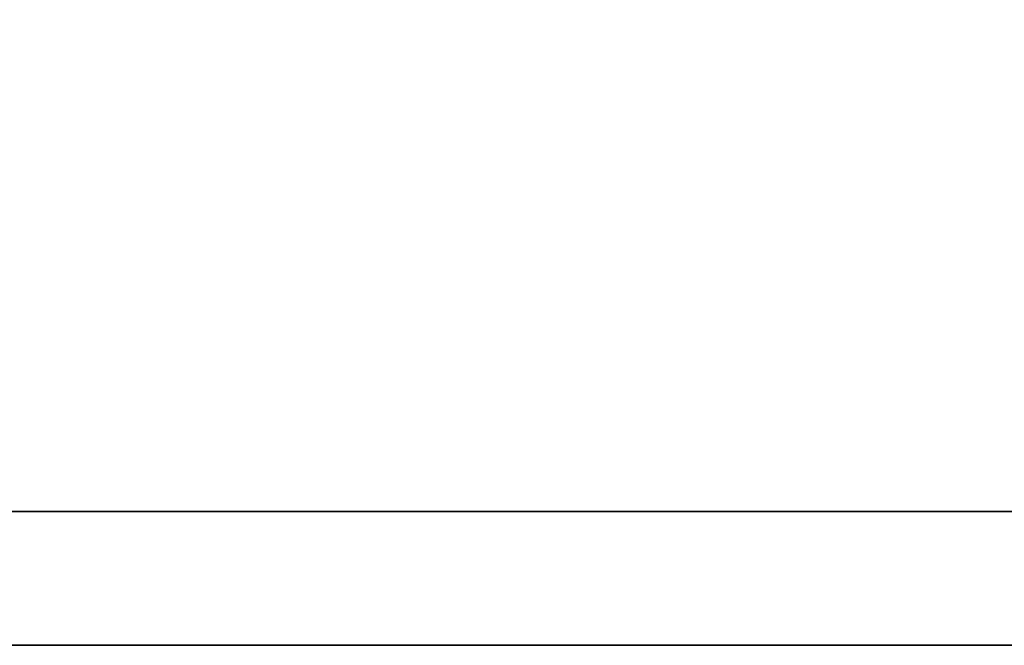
# Model space of a CAD drawing. Header units: inches. Extents: x 14 to 474, y 130 to 360.
# Tile 25 of 49: x 376.85 to 378.59, y 248.67 to 249.77. Entities that reach past the tile are written whole.
import ezdxf

# ---------------------------------------------------------------- set-up
doc = ezdxf.new("R2010")
doc.units = ezdxf.units.IN
doc.header["$LTSCALE"] = 0.5
doc.layers.add('DIM', color=4, linetype='Continuous')
doc.layers.add('layer 1', color=7, linetype='Continuous')

# ---------------------------------------------------------------- blocks, each defined once
blk = doc.blocks.new('TBI MOTION logo(完整正式版)')
at = {"layer": 'layer 1', "color": 22, "lineweight": 35}
blk.add_open_spline([(75.90875, -9.47875), (75.90875, -9.47875), (75.90875, -12.28625), (75.90875, -12.28625), (75.90875, -12.28625), (75.90875, -12.28625), (75.90875, -12.47875), (75.90875, -12.47875), (75.90875, -12.47875), (75.90875, -12.47875), (75.71625, -12.47875), (75.71625, -12.47875), (75.71625, -12.47875), (75.71625, -12.47875), (-88.32875, -12.47875), (-88.32875, -12.47875), (-88.32875, -12.47875), (-88.32875, -12.47875), (-88.32875, -13.29375), (-88.32875, -13.29375), (-88.32875, -13.29375), (-88.32875, -13.29375), (82.89125, -13.29375), (82.89125, -13.29375), (82.89125, -13.29375), (82.89125, -13.29375), (75.90875, -9.47875), (75.90875, -9.47875)], degree=3, knots=[0, 0, 0, 0, 0.1428571, 0.1428571, 0.1428571, 0.1428571, 0.2857143, 0.2857143, 0.2857143, 0.2857143, 0.4285714, 0.4285714, 0.4285714, 0.4285714, 0.5714286, 0.5714286, 0.5714286, 0.5714286, 0.7142857, 0.7142857, 0.7142857, 0.7142857, 0.8571429, 0.8571429, 0.8571429, 0.8571429, 1, 1, 1, 1], dxfattribs=at)

msp = doc.modelspace()

# ---------------------------------------------------------------- block references
at = {"layer": 'DIM', "xscale": 0.2891700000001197, "yscale": 0.2891699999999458, "zscale": 0.2891699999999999}
msp.add_blockref('TBI MOTION logo(完整正式版)', (397.1814, 252.5108), dxfattribs=at)

doc.saveas('drawing.dxf')
